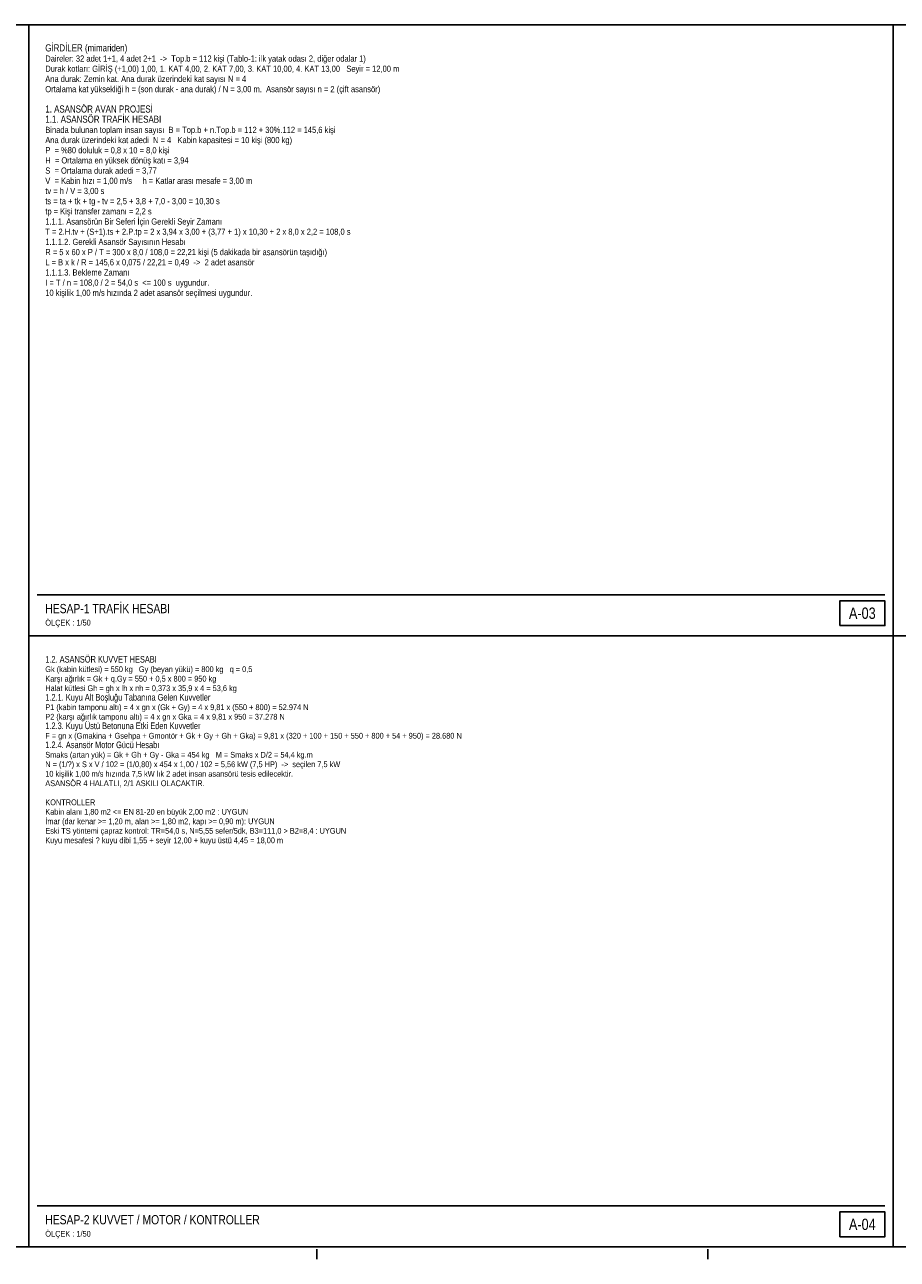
# Model space of a CAD drawing. Header units: centimetres. Extents: x 0 to 14545, y -30 to 2970.
# Tile 13 of 33: x 2240 to 4360, y -30 to 2970. Entities that reach past the tile are written whole.
import ezdxf
from ezdxf.enums import TextEntityAlignment as Align

# ---------------------------------------------------------------- set-up
doc = ezdxf.new("R2010")
doc.units = ezdxf.units.CM
doc.linetypes.add('CENTER', pattern=[40, 25, -5, 5, -5])
for name, color, linetype in [('ASN-ANTET', 4, 'CONTINUOUS'), ('ASN-BASLIK', 5, 'CONTINUOUS'), ('ASN-CERCEVE', 7, 'CONTINUOUS'), ('ASN-EKSEN', 8, 'CENTER'), ('ASN-YAZI', 4, 'CONTINUOUS')]:
    doc.layers.add(name, color=color, linetype=linetype)
doc.styles.get("Standard").update_dxf_attribs({"font": 'arial.ttf', "width": 0.8})

msp = doc.modelspace()

# ---------------------------------------------------------------- linework, layer by layer
at = {"layer": 'ASN-ANTET'}
for p, q in [((2270, 1585), (4330, 1585)), ((2270, 100), (4330, 100))]:
    msp.add_line(p, q, dxfattribs=at)
for points in [[(4220, 1510), (4330, 1510), (4330, 1570), (4220, 1570)], [(4220, 25), (4330, 25), (4330, 85), (4220, 85)]]:
    msp.add_lwpolyline(points, close=True, dxfattribs=at)
at = {"layer": 'ASN-CERCEVE'}
for p, q in [((2250, 0), (2250, 2970)), ((4350, 0), (4350, 2970)), ((2250, 1485), (4350, 1485)), ((4350, 1485), (6450, 1485))]:
    msp.add_line(p, q, dxfattribs=at)
for points in [[(0, 0), (14545, 0), (14545, 2970), (0, 2970)], [(100, 0), (14520, 0), (14520, 2970), (100, 2970)]]:
    msp.add_lwpolyline(points, close=True, dxfattribs=at)
at = {"layer": 'ASN-EKSEN'}
for p, q in [((2950, -30), (2950, -5)), ((3900, -30), (3900, -5))]:
    msp.add_line(p, q, dxfattribs=at)

# ---------------------------------------------------------------- texts
at = {"layer": 'ASN-ANTET', "width": 0.8}
for s, p in [('A-03', (4275, 1540)), ('A-04', (4275, 55))]:
    msp.add_text(s, height=27.5, dxfattribs=at).set_placement(p, align=Align.MIDDLE_CENTER)
for p in [(2290, 1510), (2290, 25)]:
    msp.add_text('ÖLÇEK : 1/50', height=14, dxfattribs=at).set_placement(p)
at = {"layer": 'ASN-BASLIK', "width": 0.8}
for s, height, p in [('GİRDİLER (mimariden)', 17.25, (2290, 2905)), ('1. ASANSÖR AVAN PROJESİ', 17.25, (2290, 2756.5)), ('1.1. ASANSÖR TRAFİK HESABI', 17.25, (2290, 2731.8)), ('HESAP-1 TRAFİK HESABI', 22.5, (2290, 1540)), ('1.2. ASANSÖR KUVVET HESABI', 16.1, (2290, 1420)), ('1.2.1. Kuyu Alt Boşluğu Tabanına Gelen Kuvvetler', 16.1, (2290, 1327.6)), ('1.2.3. Kuyu Üstü Betonuna Etki Eden Kuvvetler', 16.1, (2290, 1258.3)), ('1.2.4. Asansör Motor Gücü Hesabı', 16.1, (2290, 1212.1)), ('HESAP-2 KUVVET / MOTOR / KONTROLLER', 22.5, (2290, 55))]:
    msp.add_text(s, height=height, dxfattribs=at).set_placement(p)
at = {"layer": 'ASN-YAZI', "width": 0.8}
for s, height, p in [('Daireler: 32 adet 1+1, 4 adet 2+1  ->  Top.b = 112 kişi (Tablo-1: ilk yatak odası 2, diğer odalar 1)', 15, (2290, 2880.2)), ('Durak kotları: GİRİŞ (+1,00) 1,00, 1. KAT 4,00, 2. KAT 7,00, 3. KAT 10,00, 4. KAT 13,00   Seyir = 12,00 m', 15, (2290, 2855.5)), ('Ana durak: Zemin kat. Ana durak üzerindeki kat sayısı N = 4', 15, (2290, 2830.8)), ('Ortalama kat yüksekliği h = (son durak - ana durak) / N = 3,00 m.  Asansör sayısı n = 2 (çift asansör)', 15, (2290, 2806)), ('Ana durak üzerindeki kat adedi  N = 4   Kabin kapasitesi = 10 kişi (800 kg)', 15, (2290, 2682.2)), ('Binada bulunan toplam insan sayısı  B = Top.b + n.Top.b = 112 + 30%.112 = 145,6 kişi', 15, (2290, 2707)), ('P  = %80 doluluk = 0,8 x 10 = 8,0 kişi', 15, (2290, 2657.5)), ('H  = Ortalama en yüksek dönüş katı = 3,94', 15, (2290, 2632.8)), ('S  = Ortalama durak adedi = 3,77', 15, (2290, 2608)), ('V  = Kabin hızı = 1,00 m/s     h = Katlar arası mesafe = 3,00 m', 15, (2290, 2583.2)), ('tv = h / V = 3,00 s', 15, (2290, 2558.5)), ('ts = ta + tk + tg - tv = 2,5 + 3,8 + 7,0 - 3,00 = 10,30 s', 15, (2290, 2533.8)), ('tp = Kişi transfer zamanı = 2,2 s', 15, (2290, 2509)), ('1.1.1. Asansörün Bir Seferi İçin Gerekli Seyir Zamanı', 15, (2290, 2484.2)), ('T = 2.H.tv + (S+1).ts + 2.P.tp = 2 x 3,94 x 3,00 + (3,77 + 1) x 10,30 + 2 x 8,0 x 2,2 = 108,0 s', 15, (2290, 2459.5)), ('1.1.1.2. Gerekli Asansör Sayısının Hesabı', 15, (2290, 2434.8)), ('R = 5 x 60 x P / T = 300 x 8,0 / 108,0 = 22,21 kişi (5 dakikada bir asansörün taşıdığı)', 15, (2290, 2410)), ('L = B x k / R = 145,6 x 0,075 / 22,21 = 0,49  ->  2 adet asansör', 15, (2290, 2385.2)), ('1.1.1.3. Bekleme Zamanı', 15, (2290, 2360.5)), ('I = T / n = 108,0 / 2 = 54,0 s  <= 100 s  uygundur.', 15, (2290, 2335.8)), ('10 kişilik 1,00 m/s hızında 2 adet asansör seçilmesi uygundur.', 15, (2290, 2311)), ('Gk (kabin kütlesi) = 550 kg   Gy (beyan yükü) = 800 kg   q = 0,5', 14, (2290, 1396.9)), ('Karşı ağırlık = Gk + q.Gy = 550 + 0,5 x 800 = 950 kg', 14, (2290, 1373.8)), ('Halat kütlesi Gh = gh x lh x nh = 0,373 x 35,9 x 4 = 53,6 kg', 14, (2290, 1350.7)), ('P1 (kabin tamponu altı) = 4 x gn x (Gk + Gy) = 4 x 9,81 x (550 + 800) = 52.974 N', 14, (2290, 1304.5)), ('P2 (karşı ağırlık tamponu altı) = 4 x gn x Gka = 4 x 9,81 x 950 = 37.278 N', 14, (2290, 1281.4)), ('F = gn x (Gmakina + Gsehpa + Gmontör + Gk + Gy + Gh + Gka) = 9,81 x (320 + 100 + 150 + 550 + 800 + 54 + 950) = 28.680 N', 14, (2290, 1235.2)), ('Smaks (artan yük) = Gk + Gh + Gy - Gka = 454 kg   M = Smaks x D/2 = 54,4 kg.m', 14, (2290, 1189)), ('N = (1/?) x S x V / 102 = (1/0,80) x 454 x 1,00 / 102 = 5,56 kW (7,5 HP)  ->  seçilen 7,5 kW', 14, (2290, 1165.9)), ('10 kişilik 1,00 m/s hızında 7,5 kW lık 2 adet insan asansörü tesis edilecektir.', 14, (2290, 1142.8)), ('ASANSÖR 4 HALATLI, 2/1 ASKILI OLACAKTIR.', 14, (2290, 1119.7)), ('KONTROLLER', 14, (2290, 1073.5)), ('Kabin alanı 1,80 m2 <= EN 81-20 en büyük 2,00 m2 : UYGUN', 14, (2290, 1050.4)), ('İmar (dar kenar >= 1,20 m, alan >= 1,80 m2, kapı >= 0,90 m): UYGUN', 14, (2290, 1027.3)), ('Eski TS yöntemi çapraz kontrol: TR=54,0 s, N=5,55 sefer/5dk, B3=111,0 > B2=8,4 : UYGUN', 14, (2290, 1004.2)), ('Kuyu mesafesi ? kuyu dibi 1,55 + seyir 12,00 + kuyu üstü 4,45 = 18,00 m', 14, (2290, 981.1))]:
    msp.add_text(s, height=height, dxfattribs=at).set_placement(p)

doc.saveas('drawing.dxf')
